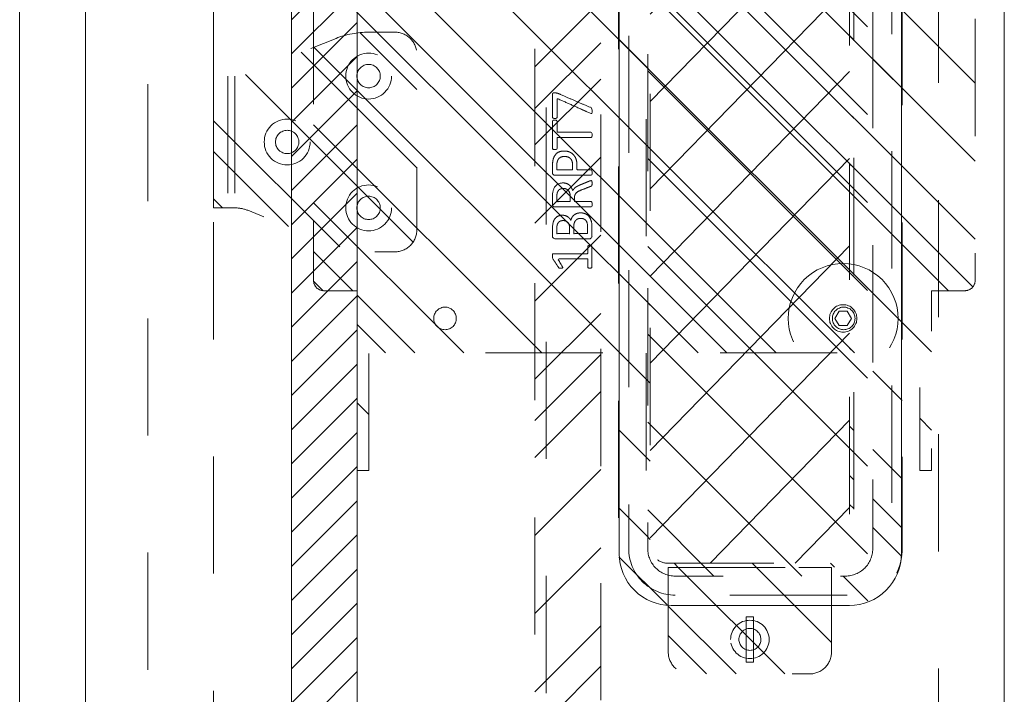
# Model space of a CAD drawing. Header units: inches. Extents: x -467 to -292, y -214 to 28.
# Tile 26 of 81: x -394 to -383, y -19 to -11. Entities that reach past the tile are written whole.
import ezdxf

# ---------------------------------------------------------------- set-up
doc = ezdxf.new("R2010")
doc.units = ezdxf.units.IN
doc.header["$LTSCALE"] = 32
doc.header["$MEASUREMENT"] = 0
doc.header["$PDMODE"] = 1
doc.header["$PDSIZE"] = -2
doc.linetypes.add('Dash Style-1', pattern=[0.083328, 0.041656, -0.041672])
for name, color, linetype, lineweight in [('DashLine', 7, 'Dash Style-1', 13), ('DashLineFill', 7, 'Dash Style-1', 13), ('Drawing', 7, 'Continuous', 18), ('Metal-Black', 7, 'Continuous', 18), ('Metal-DeskStructure', 7, 'Continuous', 13), ('Metal-UtilityGrommet', 7, 'Continuous', 13), ('None', 7, 'Continuous', 18), ('Slate-MetalShroud', 7, 'Continuous', 18), ('SolidLine', 7, 'Continuous', 15), ('Wood_1-H', 7, 'Continuous', 13)]:
    doc.layers.add(name, color=color, linetype=linetype, lineweight=lineweight)
doc.layers.add('Electrical', color=1, linetype='Dash Style-1', lineweight=15, true_color=0xff0000)
doc.layers.add('Textile-Cushion', color=7, linetype='Continuous', lineweight=18, true_color=0x4c4c4c)
pattern_1 = [(45, (0, 0), (-1.613, 1.9357), []), (45, (-1.0608, 1.0608), (-0.472346, 0.416761), [])]

# ---------------------------------------------------------------- blocks, each defined once
blk = doc.blocks.new('Group-47')
at = {"layer": 'Textile-Cushion', "color": 31, "linetype": 'Continuous', "true_color": 0xffc198}
for p, q in [((-4.917, 1.28), (-5.669, 0.528)), ((-3.917, 1.28), (-5.669, -0.472)), ((-2.917, 1.28), (-5.417, -1.22)), ((-1.917, 1.28), (-4.417, -1.22)), ((-0.917, 1.28), (-3.417, -1.22)), ((0.083, 1.28), (-2.417, -1.22)), ((1.083, 1.28), (-1.417, -1.22)), ((2.083, 1.28), (-0.417, -1.22)), ((3.083, 1.28), (0.583, -1.22)), ((4.083, 1.28), (1.583, -1.22)), ((5.083, 1.28), (2.583, -1.22)), ((5.669, 0.866), (3.583, -1.22)), ((5.669, -0.134), (4.583, -1.22))]:
    blk.add_line(p, q, dxfattribs=at)
blk = doc.blocks.new('SlateShroudSleeve (2D)')
at = {"layer": 'DashLineFill', "linetype": 'Continuous', "lineweight": 13}
h = blk.add_hatch(dxfattribs=at)
h.set_pattern_fill('Steel', color=253, style=0, pattern_type=2)
h.set_pattern_definition(pattern_1)
edge = h.paths.add_edge_path()
edge.add_line((-6.004, 0.969), (-6.004, -0.969))
edge.add_arc((-5.358, -0.969), 0.646, 180, 225)
edge.add_arc((-5.358, -0.969), 0.646, 225, 270)
edge.add_line((-5.358, -1.614), (5.358, -1.614))
edge.add_arc((5.358, -0.969), 0.646, 270, 360)
edge.add_line((6.004, -0.969), (6.004, 0.969))
edge.add_arc((5.358, 0.969), 0.646, 0, 45)
edge.add_arc((5.358, 0.969), 0.646, 45, 90)
edge.add_line((5.358, 1.614), (-5.358, 1.614))
edge.add_arc((-5.358, 0.969), 0.646, 90, 180)
edge.add_line((-6.004, 0.969), (-6.004, 0.969))
edge = h.paths.add_edge_path()
edge.add_arc((5.358, -0.969), 0.311, 270, 360)
edge.add_line((5.669, -0.969), (5.669, 0.969))
edge.add_arc((5.358, 0.969), 0.311, 360, 405)
edge.add_arc((5.358, 0.969), 0.311, 45, 90)
edge.add_line((5.358, 1.28), (-5.358, 1.28))
edge.add_arc((-5.358, 0.969), 0.311, 90, 180)
edge.add_line((-5.669, 0.969), (-5.669, -0.969))
edge.add_arc((-5.358, -0.969), 0.311, 180, 225)
edge.add_arc((-5.358, -0.969), 0.311, 225, 270)
edge.add_line((-5.358, -1.28), (5.358, -1.28))
at = {"layer": 'DashLine', "lineweight": 13, "transparency": 33554687, "flags": 128}
blk.add_lwpolyline([(-5.886, 0.969, -0.414214), (-5.358, 1.496), (5.358, 1.496, -0.414214), (5.886, 0.969), (5.886, -0.969, -0.414214), (5.358, -1.496), (-5.358, -1.496, -0.414214), (-5.886, -0.969)], format="xyb", close=True, dxfattribs=at)
at = {"layer": 'DashLineFill', "lineweight": 13, "flags": 128}
for points in [[(-6.004, 0.969), (-6.004, -0.969, 0.198912), (-5.815, -1.425, 0.198912), (-5.358, -1.614), (5.358, -1.614, 0.414214), (6.004, -0.969), (6.004, 0.969, 0.198912), (5.815, 1.425, 0.198912), (5.358, 1.614), (-5.358, 1.614, 0.414214), (-6.004, 0.969)], [(5.358, -1.28, 0.414214), (5.669, -0.969), (5.669, 0.969, 0.198912), (5.578, 1.188, 0.198912), (5.358, 1.28), (-5.358, 1.28, 0.414214), (-5.669, 0.969), (-5.669, -0.969, 0.198912), (-5.578, -1.188, 0.198912), (-5.358, -1.28)]]:
    blk.add_lwpolyline(points, format="xyb", close=True, dxfattribs=at)
at = {"layer": 'SolidLine', "linetype": 'Continuous', "lineweight": 5}
blk.add_point((0, 0), dxfattribs=at)
at = {"layer": 'Textile-Cushion', "linetype": 'Continuous', "lineweight": 5}
blk.add_point((0, 0), dxfattribs=at)
at = {"layer": 'Textile-Cushion', "color": 31, "true_color": 0xffc198}
blk.add_blockref('Group-47', (0, 0), dxfattribs=at)
blk = doc.blocks.new('1BP8DW-Leveler (2D)')
at = {"layer": 'DashLine', "flags": 128}
for points in [[(0.625, 0), (0.622, -0.061), (0.613, -0.122), (0.598, -0.181), (0.577, -0.239), (0.551, -0.295), (0.52, -0.347), (0.483, -0.396), (0.442, -0.442), (0.396, -0.483), (0.347, -0.52), (0.295, -0.551), (0.239, -0.577), (0.181, -0.598), (0.122, -0.613), (0.061, -0.622), (0, -0.625), (-0.061, -0.622), (-0.122, -0.613), (-0.181, -0.598), (-0.239, -0.577), (-0.295, -0.551), (-0.347, -0.52), (-0.396, -0.483), (-0.442, -0.442), (-0.483, -0.396), (-0.52, -0.347), (-0.551, -0.295), (-0.577, -0.239), (-0.598, -0.181), (-0.613, -0.122), (-0.622, -0.061), (-0.625, 0), (-0.622, 0.061), (-0.613, 0.122), (-0.598, 0.181), (-0.577, 0.239), (-0.551, 0.295), (-0.52, 0.347), (-0.483, 0.396), (-0.442, 0.442), (-0.396, 0.483), (-0.347, 0.52), (-0.295, 0.551), (-0.239, 0.577), (-0.181, 0.598), (-0.122, 0.613), (-0.061, 0.622), (0, 0.625), (0.061, 0.622), (0.122, 0.613), (0.181, 0.598), (0.239, 0.577), (0.295, 0.551), (0.347, 0.52), (0.396, 0.483), (0.442, 0.442), (0.483, 0.396), (0.52, 0.347), (0.551, 0.295), (0.577, 0.239), (0.598, 0.181), (0.613, 0.122), (0.622, 0.061)], [(0, 0.156), (0.015, 0.155), (0.03, 0.153), (0.045, 0.15), (0.06, 0.144), (0.074, 0.138), (0.087, 0.13), (0.099, 0.121), (0.11, 0.11), (0.121, 0.099), (0.13, 0.087), (0.138, 0.074), (0.144, 0.06), (0.15, 0.045), (0.153, 0.03), (0.155, 0.015), (0.156, 0), (0.155, -0.015), (0.153, -0.03), (0.15, -0.045), (0.144, -0.06), (0.138, -0.074), (0.13, -0.087), (0.121, -0.099), (0.11, -0.11), (0.099, -0.121), (0.087, -0.13), (0.074, -0.138), (0.06, -0.144), (0.045, -0.15), (0.03, -0.153), (0.015, -0.155), (0, -0.156), (-0.015, -0.155), (-0.03, -0.153), (-0.045, -0.15), (-0.06, -0.144), (-0.074, -0.138), (-0.087, -0.13), (-0.099, -0.121), (-0.11, -0.11), (-0.121, -0.099), (-0.13, -0.087), (-0.138, -0.074), (-0.144, -0.06), (-0.15, -0.045), (-0.153, -0.03), (-0.155, -0.015), (-0.156, 0), (-0.155, 0.015), (-0.153, 0.03), (-0.15, 0.045), (-0.144, 0.06), (-0.138, 0.074), (-0.13, 0.087), (-0.121, 0.099), (-0.11, 0.11), (-0.099, 0.121), (-0.087, 0.13), (-0.074, 0.138), (-0.06, 0.144), (-0.045, 0.15), (-0.03, 0.153), (-0.015, 0.155)], [(0, 0.094), (-0.081, 0.047), (-0.081, -0.047), (0, -0.094), (0.081, -0.047), (0.081, 0.047)]]:
    blk.add_lwpolyline(points, close=True, dxfattribs=at)
blk = doc.blocks.new('1BRPX6-Util_Bkt_Sm-N (2D)')
at = {"layer": 'DashLineFill', "linetype": 'Continuous', "lineweight": 13}
h = blk.add_hatch(dxfattribs=at)
h.set_pattern_fill('Steel', color=253, style=0, pattern_type=2)
h.set_pattern_definition(pattern_1)
edge = h.paths.add_edge_path()
edge.add_line((-4.469, 4.413), (-3.13, 4.413))
edge.add_line((-3.13, 4.413), (-3.13, -1.854))
edge.add_line((-3.13, -1.854), (-4.469, -1.854))
edge.add_line((-4.469, -1.854), (-4.469, -1.988))
edge.add_line((-4.469, -1.988), (-2.421, -1.988))
edge.add_line((-2.421, -1.988), (-2.421, -2.366))
edge.add_arc((-2.303, -2.366), 0.118, 180, 270)
edge.add_line((-2.303, -2.484), (2.303, -2.484))
edge.add_arc((2.303, -2.366), 0.118, 270, 360)
edge.add_line((2.421, -2.366), (2.421, -1.988))
edge.add_line((2.421, -1.988), (4.469, -1.988))
edge.add_line((4.469, -1.988), (4.469, -1.854))
edge.add_line((4.469, -1.854), (3.13, -1.854))
edge.add_line((3.13, -1.854), (3.13, 4.413))
edge.add_line((3.13, 4.413), (4.469, 4.413))
edge.add_line((4.469, 4.413), (4.469, 4.547))
edge.add_line((4.469, 4.547), (2.421, 4.547))
edge.add_line((2.421, 4.547), (2.421, 4.925))
edge.add_arc((2.303, 4.925), 0.118, 0, 90)
edge.add_line((2.303, 5.043), (-2.303, 5.043))
edge.add_arc((-2.303, 4.925), 0.118, 90, 180)
edge.add_line((-2.421, 4.925), (-2.421, 4.547))
edge.add_line((-2.421, 4.547), (-4.469, 4.547))
edge.add_line((-4.469, 4.547), (-4.469, 4.413))
at = {"layer": 'DashLineFill', "flags": 128}
blk.add_lwpolyline([(-4.469, 4.413), (-3.13, 4.413), (-3.13, -1.854), (-4.469, -1.854), (-4.469, -1.988), (-2.421, -1.988), (-2.421, -2.366, 0.414214), (-2.303, -2.484), (2.303, -2.484, 0.414214), (2.421, -2.366), (2.421, -1.988), (4.469, -1.988), (4.469, -1.854), (3.13, -1.854), (3.13, 4.413), (4.469, 4.413), (4.469, 4.547), (2.421, 4.547), (2.421, 4.925, 0.414214), (2.303, 5.043), (-2.303, 5.043, 0.414214), (-2.421, 4.925), (-2.421, 4.547), (-4.469, 4.547)], format="xyb", close=True, dxfattribs=at)
at = {"layer": 'SolidLine', "flags": 128}
for points in [[(-2.736, 3.419), (-2.749, 3.419), (-2.761, 3.421), (-2.774, 3.424), (-2.785, 3.429), (-2.797, 3.434), (-2.808, 3.44), (-2.818, 3.448), (-2.827, 3.456), (-2.836, 3.466), (-2.843, 3.476), (-2.85, 3.487), (-2.855, 3.498), (-2.859, 3.51), (-2.862, 3.522), (-2.864, 3.535), (-2.865, 3.547), (-2.864, 3.56), (-2.862, 3.572), (-2.859, 3.585), (-2.855, 3.596), (-2.85, 3.608), (-2.843, 3.619), (-2.836, 3.629), (-2.827, 3.638), (-2.818, 3.647), (-2.808, 3.654), (-2.797, 3.661), (-2.785, 3.666), (-2.774, 3.67), (-2.761, 3.673), (-2.749, 3.675), (-2.736, 3.676), (-2.724, 3.675), (-2.711, 3.673), (-2.699, 3.67), (-2.687, 3.666), (-2.676, 3.661), (-2.665, 3.654), (-2.655, 3.647), (-2.645, 3.638), (-2.637, 3.629), (-2.629, 3.619), (-2.623, 3.608), (-2.618, 3.596), (-2.613, 3.585), (-2.61, 3.572), (-2.608, 3.56), (-2.608, 3.547), (-2.608, 3.535), (-2.61, 3.522), (-2.613, 3.51), (-2.618, 3.498), (-2.623, 3.487), (-2.629, 3.476), (-2.637, 3.466), (-2.645, 3.456), (-2.655, 3.448), (-2.665, 3.44), (-2.676, 3.434), (-2.687, 3.429), (-2.699, 3.424), (-2.711, 3.421), (-2.724, 3.419)], [(-2.736, -0.86), (-2.724, -0.86), (-2.711, -0.862), (-2.699, -0.865), (-2.687, -0.869), (-2.676, -0.875), (-2.665, -0.881), (-2.655, -0.889), (-2.645, -0.897), (-2.637, -0.907), (-2.629, -0.917), (-2.623, -0.928), (-2.618, -0.939), (-2.613, -0.951), (-2.61, -0.963), (-2.608, -0.976), (-2.608, -0.988), (-2.608, -1.001), (-2.61, -1.013), (-2.613, -1.025), (-2.618, -1.037), (-2.623, -1.049), (-2.629, -1.06), (-2.637, -1.07), (-2.645, -1.079), (-2.655, -1.088), (-2.665, -1.095), (-2.676, -1.102), (-2.687, -1.107), (-2.699, -1.111), (-2.711, -1.114), (-2.724, -1.116), (-2.736, -1.117), (-2.749, -1.116), (-2.761, -1.114), (-2.774, -1.111), (-2.785, -1.107), (-2.797, -1.102), (-2.808, -1.095), (-2.818, -1.088), (-2.827, -1.079), (-2.836, -1.07), (-2.843, -1.06), (-2.85, -1.049), (-2.855, -1.037), (-2.859, -1.025), (-2.862, -1.013), (-2.864, -1.001), (-2.865, -0.988), (-2.864, -0.976), (-2.862, -0.963), (-2.859, -0.951), (-2.855, -0.939), (-2.85, -0.928), (-2.843, -0.917), (-2.836, -0.907), (-2.827, -0.897), (-2.818, -0.889), (-2.808, -0.881), (-2.797, -0.875), (-2.785, -0.869), (-2.774, -0.865), (-2.761, -0.862), (-2.749, -0.86)]]:
    blk.add_lwpolyline(points, close=True, dxfattribs=at)
at = {"layer": 'Metal-Black', "color": 7}
blk.add_blockref('1BP8DW-Leveler (2D)', (-2.736, -0.982), dxfattribs=at)
blk = doc.blocks.new('Group-53')
at = {"layer": 'Electrical', "linetype": 'Continuous', "lineweight": 5, "true_color": 0xdd0000}
h = blk.add_hatch(dxfattribs=at)
h.set_pattern_fill('ElectricalHatch', color=12, style=0, pattern_type=2)
h.set_pattern_definition([(45, (0, 0), (-0.3333333, -0.7222222), [])])
h.paths.add_polyline_path([(3.091, -53.406), (3.091, -23.091), (3.839, -23.091), (3.839, -53.406)])
at = {"layer": 'DashLine', "flags": 128}
blk.add_lwpolyline([(10.453, -56.969), (10.453, -19.528), (11.201, -19.528), (11.201, -56.969)], close=True, dxfattribs=at)
at = {"layer": 'Electrical', "flags": 128}
blk.add_lwpolyline([(3.091, -53.406), (3.091, -23.091), (3.839, -23.091), (3.839, -53.406)], close=True, dxfattribs=at)
at = {"layer": 'SolidLine', "flags": 128}
for points in [[(0, -76.496), (0, 0), (0.748, 0), (0.748, -75.748), (0, -76.496)], [(3.091, -75.748), (3.091, -0.748), (3.839, -0.748), (3.839, -75.748)], [(3.839, -75.748), (3.839, -0.748), (11.201, -0.748), (11.201, -75.748)]]:
    blk.add_lwpolyline(points, close=True, dxfattribs=at)
blk.add_lwpolyline([(7.411, -44.252, -0.414214), (6.821, -43.661), (6.821, -32.835, -0.414214), (7.411, -32.244), (9.439, -32.244, -0.414214), (10.03, -32.835), (10.03, -43.661, -0.414214), (9.439, -44.252)], format="xyb", close=True, dxfattribs=at)
at = {"layer": 'Wood_1-H', "color": 7, "rotation": 90}
for name, p in [('SlateShroudSleeve (2D)', (8.425, -38.248)), ('1BRPX6-Util_Bkt_Sm-N (2D)', (8.386, -38.248))]:
    blk.add_blockref(name, p, dxfattribs=at)
blk = doc.blocks.new('Group-80')
at = {"layer": 'Metal-DeskStructure', "color": 7}
for points, knots in [([(-0.187, 1.906), (-0.194, 1.906), (-0.208, 1.909), (-0.211, 1.917), (-0.211, 2.036), (-0.211, 2.155), (-0.209, 2.159), (-0.204, 2.162), (-0.194, 2.164), (-0.181, 2.164), (-0.172, 2.162), (-0.167, 2.161), (-0.163, 2.155), (-0.163, 2.106), (-0.163, 2.059), (0.007, 2.059), (0.177, 2.059), (0.151, 2.102), (0.125, 2.146), (0.123, 2.151), (0.121, 2.161), (0.125, 2.164), (0.136, 2.166), (0.148, 2.166), (0.158, 2.166), (0.164, 2.164), (0.167, 2.161), (0.169, 2.157), (0.202, 2.105), (0.236, 2.054), (0.237, 2.052), (0.237, 2.048), (0.239, 2.042), (0.239, 2.025), (0.239, 2.007), (0.236, 2.002), (0.232, 2), (0.034, 2), (-0.163, 2), (-0.163, 1.959), (-0.163, 1.915), (-0.167, 1.911), (-0.172, 1.908), (-0.181, 1.906), (-0.187, 1.906)], [0, 0, 0, 0.00261, 0.007831, 0.010441, 0.176195, 0.178805, 0.181415, 0.184026, 0.186636, 0.188594, 0.190551, 0.192509, 0.194467, 0.244389, 0.244389, 0.424498, 0.424498, 0.47805, 0.47805, 0.484241, 0.490432, 0.496622, 0.502813, 0.507071, 0.510941, 0.514811, 0.518682, 0.518682, 0.576295, 0.576295, 0.578743, 0.58119, 0.583638, 0.590247, 0.593184, 0.596122, 0.599059, 0.911881, 0.911881, 0.976501, 0.982376, 0.988251, 0.994125, 1, 1, 1]), ([(-0.082, 1.535), (-0.104, 1.535), (-0.139, 1.546), (-0.169, 1.564), (-0.189, 1.592), (-0.211, 1.642), (-0.211, 1.749), (-0.211, 1.815), (-0.2, 1.83), (0.013, 1.83), (0.226, 1.83), (0.237, 1.815), (0.237, 1.757), (0.237, 1.666), (0.221, 1.614), (0.193, 1.581), (0.151, 1.562), (0.108, 1.562), (0.079, 1.57), (0.055, 1.585), (0.034, 1.609), (0.029, 1.622), (0.025, 1.603), (0.007, 1.572), (-0.021, 1.548), (-0.06, 1.535), (-0.082, 1.535)], [0, 0, 0, 0.031455, 0.06291, 0.094366, 0.125821, 0.188731, 0.266159, 0.275837, 0.285516, 0.435531, 0.44521, 0.454888, 0.521427, 0.574659, 0.627891, 0.681123, 0.734355, 0.762747, 0.791139, 0.819531, 0.847924, 0.847924, 0.885943, 0.923962, 0.961981, 1, 1, 1]), ([(-0.086, 1.598), (-0.065, 1.598), (-0.036, 1.61), (-0.015, 1.634), (-0.004, 1.671), (-0.004, 1.735), (-0.004, 1.771), (-0.083, 1.771), (-0.161, 1.771), (-0.161, 1.728), (-0.161, 1.644), (-0.133, 1.61), (-0.104, 1.598), (-0.086, 1.598)], [0, 0, 0, 0.079156, 0.158312, 0.237468, 0.316624, 0.419526, 0.419526, 0.643799, 0.643799, 0.767809, 0.883905, 0.941952, 1, 1, 1]), ([(0.117, 1.623), (0.134, 1.623), (0.16, 1.633), (0.178, 1.653), (0.188, 1.684), (0.188, 1.74), (0.188, 1.771), (0.116, 1.771), (0.044, 1.771), (0.044, 1.737), (0.044, 1.681), (0.055, 1.651), (0.075, 1.633), (0.103, 1.623), (0.117, 1.623)], [0, 0, 0, 0.074499, 0.148998, 0.223496, 0.297995, 0.395417, 0.395417, 0.61891, 0.61891, 0.724928, 0.793696, 0.862464, 0.931232, 1, 1, 1]), ([(-0.202, 1.168), (-0.205, 1.168), (-0.209, 1.17), (-0.211, 1.178), (-0.213, 1.191), (-0.213, 1.209), (-0.211, 1.22), (-0.209, 1.228), (-0.204, 1.231), (-0.198, 1.233), (-0.145, 1.253), (-0.093, 1.274), (-0.074, 1.281), (-0.045, 1.296), (-0.023, 1.318), (-0.012, 1.348), (-0.012, 1.387), (-0.012, 1.407), (-0.107, 1.407), (-0.205, 1.407), (-0.209, 1.41), (-0.211, 1.418), (-0.213, 1.429), (-0.213, 1.445), (-0.211, 1.456), (-0.209, 1.464), (-0.205, 1.467), (0.006, 1.467), (0.226, 1.467), (0.237, 1.453), (0.237, 1.397), (0.237, 1.333), (0.236, 1.311), (0.234, 1.301), (0.23, 1.276), (0.21, 1.235), (0.18, 1.209), (0.141, 1.194), (0.097, 1.194), (0.06, 1.207), (0.033, 1.229), (0.014, 1.263), (0.007, 1.281), (0.001, 1.27), (-0.014, 1.252), (-0.034, 1.237), (-0.062, 1.224), (-0.078, 1.216), (-0.127, 1.196), (-0.176, 1.176), (-0.189, 1.17), (-0.2, 1.168), (-0.202, 1.168)], [0, 0, 0, 0.004018, 0.008035, 0.012053, 0.01607, 0.020088, 0.024105, 0.028123, 0.03214, 0.03214, 0.070951, 0.070951, 0.084634, 0.098317, 0.112001, 0.125684, 0.138745, 0.138745, 0.202807, 0.205295, 0.207782, 0.21027, 0.212758, 0.214748, 0.216739, 0.218729, 0.220719, 0.332671, 0.339637, 0.346603, 0.391882, 0.407555, 0.423229, 0.423229, 0.466696, 0.510164, 0.553631, 0.597099, 0.640566, 0.684033, 0.727501, 0.770968, 0.770968, 0.798042, 0.825115, 0.852188, 0.879262, 0.879262, 0.958132, 0.958132, 0.979066, 1, 1, 1]), ([(0.112, 1.257), (0.14, 1.257), (0.175, 1.281), (0.184, 1.309), (0.186, 1.318), (0.188, 1.34), (0.188, 1.382), (0.188, 1.407), (0.112, 1.407), (0.036, 1.407), (0.036, 1.378), (0.036, 1.325), (0.047, 1.292), (0.07, 1.268), (0.097, 1.257), (0.112, 1.257)], [0, 0, 0, 0.142515, 0.285031, 0.285031, 0.330993, 0.376955, 0.445899, 0.445899, 0.655281, 0.655281, 0.734439, 0.800829, 0.867219, 0.93361, 1, 1, 1]), ([(0.106, 0.831), (0.071, 0.831), (0.018, 0.853), (-0.019, 0.893), (-0.041, 0.952), (-0.041, 1.02), (-0.041, 1.045), (-0.121, 1.045), (-0.205, 1.045), (-0.209, 1.048), (-0.211, 1.056), (-0.213, 1.067), (-0.213, 1.083), (-0.211, 1.094), (-0.209, 1.102), (-0.205, 1.105), (0.005, 1.105), (0.225, 1.105), (0.237, 1.091), (0.237, 1.034), (0.237, 0.971), (0.234, 0.945), (0.226, 0.908), (0.204, 0.871), (0.173, 0.843), (0.13, 0.831), (0.106, 0.831)], [0, 0, 0, 0.066268, 0.132535, 0.198803, 0.26507, 0.303966, 0.303966, 0.429297, 0.43506, 0.440822, 0.446584, 0.452347, 0.456957, 0.461567, 0.466177, 0.470786, 0.728938, 0.745073, 0.761208, 0.845107, 0.870922, 0.896738, 0.922553, 0.948369, 0.974184, 1, 1, 1]), ([(0.101, 0.893), (0.129, 0.893), (0.165, 0.914), (0.182, 0.943), (0.188, 0.974), (0.188, 1.018), (0.188, 1.045), (0.098, 1.045), (0.009, 1.045), (0.009, 1.018), (0.009, 0.965), (0.022, 0.928), (0.047, 0.904), (0.081, 0.893), (0.101, 0.893)], [0, 0, 0, 0.053098, 0.106195, 0.159293, 0.212391, 0.297937, 0.297937, 0.584068, 0.584068, 0.669615, 0.752211, 0.834807, 0.917404, 1, 1, 1]), ([(0.212, 0.481), (0.206, 0.481), (0.195, 0.481), (0.189, 0.484), (0.186, 0.49), (0.186, 0.554), (0.186, 0.617), (-0.008, 0.617), (-0.205, 0.617), (-0.209, 0.621), (-0.211, 0.628), (-0.213, 0.639), (-0.213, 0.656), (-0.211, 0.667), (-0.209, 0.674), (-0.205, 0.678), (-0.008, 0.678), (0.186, 0.678), (0.186, 0.741), (0.186, 0.805), (0.189, 0.811), (0.195, 0.813), (0.204, 0.815), (0.217, 0.815), (0.228, 0.813), (0.234, 0.811), (0.237, 0.805), (0.237, 0.648), (0.237, 0.49), (0.234, 0.484), (0.228, 0.481), (0.217, 0.481), (0.212, 0.481)], [0, 0, 0, 0.003046, 0.005389, 0.007733, 0.010076, 0.089744, 0.089744, 0.335779, 0.340465, 0.345152, 0.349838, 0.354524, 0.360382, 0.36624, 0.372099, 0.377957, 0.6855, 0.6855, 0.785085, 0.788014, 0.790943, 0.793872, 0.796801, 0.798998, 0.801195, 0.803391, 0.805588, 0.991213, 0.99341, 0.995606, 0.997803, 1, 1, 1]), ([(0.212, 0.169), (0.204, 0.169), (0.19, 0.171), (0.177, 0.174), (0.173, 0.176), (-0.014, 0.257), (-0.2, 0.338), (-0.207, 0.342), (-0.213, 0.353), (-0.213, 0.367), (-0.213, 0.386), (-0.211, 0.399), (-0.207, 0.405), (-0.2, 0.405), (-0.196, 0.403), (-0.006, 0.318), (0.184, 0.233), (0.184, 0.34), (0.184, 0.455), (0.199, 0.46), (0.217, 0.46), (0.226, 0.458), (0.234, 0.457), (0.237, 0.451), (0.237, 0.317), (0.237, 0.182), (0.236, 0.174), (0.228, 0.17), (0.219, 0.169), (0.212, 0.169)], [0, 0, 0, 0.003834, 0.011501, 0.015334, 0.015334, 0.204205, 0.204205, 0.211872, 0.215706, 0.220361, 0.226932, 0.233502, 0.240073, 0.246644, 0.246644, 0.578118, 0.578118, 0.748549, 0.760303, 0.772058, 0.777095, 0.782132, 0.78717, 0.792207, 0.969775, 0.977331, 0.984888, 0.992444, 1, 1, 1])]:
    blk.add_open_spline(points, degree=2, knots=knots, dxfattribs=at)
blk = doc.blocks.new('1BRPT7-CChannel-762 (2D)')
at = {"layer": 'DashLineFill', "linetype": 'Continuous', "lineweight": 13}
h = blk.add_hatch(dxfattribs=at)
h.set_pattern_fill('Steel', color=253, style=0, pattern_type=2)
h.set_pattern_definition(pattern_1)
h.paths.add_polyline_path([(-0.313, 0.417), (-0.313, 15), (0.437, 15), (0.437, -15), (-0.313, -15), (-0.313, -0.417)])
at = {"layer": 'DashLine'}
blk.add_line((0.311, 15), (0.311, -15), dxfattribs=at)
at = {"layer": 'DashLineFill', "flags": 128}
blk.add_lwpolyline([(-0.313, 0.417), (-0.313, 15), (0.437, 15), (0.437, -15), (-0.313, -15), (-0.313, -0.417)], dxfattribs=at)
at = {"layer": 'Metal-DeskStructure', "linetype": 'Continuous', "lineweight": 5}
blk.add_point((0, 0), dxfattribs=at)
at = {"layer": 'Metal-DeskStructure', "color": 7}
blk.add_blockref('Group-80', (0, 0), dxfattribs=at)
blk = doc.blocks.new('Group-83')
at = {"layer": 'DashLine', "flags": 128}
for points in [[(-6.39, 0.219), (-6.369, 0.218), (-6.348, 0.215), (-6.327, 0.209), (-6.307, 0.202), (-6.287, 0.193), (-6.269, 0.182), (-6.251, 0.169), (-6.236, 0.155), (-6.221, 0.139), (-6.208, 0.122), (-6.197, 0.103), (-6.188, 0.084), (-6.181, 0.063), (-6.176, 0.043), (-6.173, 0.021), (-6.172, 0), (-6.173, -0.021), (-6.176, -0.043), (-6.181, -0.063), (-6.188, -0.084), (-6.197, -0.103), (-6.208, -0.122), (-6.221, -0.139), (-6.236, -0.155), (-6.251, -0.169), (-6.269, -0.182), (-6.287, -0.193), (-6.307, -0.202), (-6.327, -0.209), (-6.348, -0.215), (-6.369, -0.218), (-6.39, -0.219), (-6.412, -0.218), (-6.433, -0.215), (-6.454, -0.209), (-6.474, -0.202), (-6.493, -0.193), (-6.512, -0.182), (-6.529, -0.169), (-6.545, -0.155), (-6.559, -0.139), (-6.572, -0.122), (-6.583, -0.103), (-6.592, -0.084), (-6.6, -0.063), (-6.605, -0.043), (-6.608, -0.021), (-6.609, 0), (-6.608, 0.021), (-6.605, 0.043), (-6.6, 0.063), (-6.592, 0.084), (-6.583, 0.103), (-6.572, 0.122), (-6.559, 0.139), (-6.545, 0.155), (-6.529, 0.169), (-6.512, 0.182), (-6.493, 0.193), (-6.474, 0.202), (-6.454, 0.209), (-6.433, 0.215), (-6.412, 0.218)], [(-6.39, 0.125), (-6.378, 0.124), (-6.366, 0.123), (-6.354, 0.12), (-6.343, 0.116), (-6.331, 0.111), (-6.321, 0.104), (-6.311, 0.097), (-6.302, 0.089), (-6.294, 0.08), (-6.286, 0.07), (-6.28, 0.06), (-6.275, 0.048), (-6.27, 0.037), (-6.267, 0.025), (-6.265, 0.013), (-6.265, 0.001), (-6.265, -0.012), (-6.267, -0.024), (-6.27, -0.036), (-6.274, -0.047), (-6.279, -0.058), (-6.285, -0.069), (-6.293, -0.079), (-6.301, -0.088), (-6.31, -0.096), (-6.32, -0.104), (-6.33, -0.11), (-6.341, -0.115), (-6.353, -0.119), (-6.365, -0.122), (-6.377, -0.124), (-6.389, -0.125), (-6.401, -0.124), (-6.413, -0.123), (-6.425, -0.12), (-6.437, -0.116), (-6.448, -0.111), (-6.459, -0.104), (-6.469, -0.097), (-6.478, -0.089), (-6.486, -0.08), (-6.493, -0.07), (-6.5, -0.06), (-6.505, -0.048), (-6.509, -0.037), (-6.512, -0.025), (-6.514, -0.013), (-6.515, -0.001), (-6.514, 0.012), (-6.512, 0.024), (-6.51, 0.036), (-6.506, 0.047), (-6.5, 0.058), (-6.494, 0.069), (-6.487, 0.079), (-6.479, 0.088), (-6.47, 0.096), (-6.46, 0.104), (-6.449, 0.11), (-6.438, 0.115), (-6.427, 0.119), (-6.415, 0.122), (-6.403, 0.124)], [(-6.648, 0.042), (-6.132, 0.042), (-6.132, -0.042), (-6.648, -0.042)]]:
    blk.add_lwpolyline(points, close=True, dxfattribs=at)
blk = doc.blocks.new('Group-84')
at = {"layer": 'Textile-Cushion', "color": 31, "true_color": 0xffc198}
for p, q in [((-5.233, 1.134), (-2.903, -1.134)), ((-4.24, 1.134), (-1.91, -1.134)), ((-3.247, 1.134), (-0.917, -1.134)), ((-2.254, 1.134), (0.076, -1.134)), ((-1.261, 1.134), (1.069, -1.134)), ((-0.268, 1.134), (2.062, -1.134)), ((0.725, 1.134), (3.055, -1.134)), ((1.718, 1.134), (4.048, -1.134)), ((2.711, 1.134), (5.041, -1.134)), ((3.704, 1.134), (5.524, -0.638)), ((4.697, 1.134), (5.524, 0.329)), ((-5.524, 0.451), (-3.896, -1.134)), ((-5.524, -0.516), (-4.889, -1.134))]:
    blk.add_line(p, q, dxfattribs=at)
blk = doc.blocks.new('Group-85')
at = {"layer": 'Textile-Cushion', "color": 31, "true_color": 0xffc198}
blk.add_blockref('Group-84', (0, 0), dxfattribs=at)
blk = doc.blocks.new('SBDXF2-Shroud (2D)')
at = {"layer": 'DashLineFill', "linetype": 'Continuous', "lineweight": 13}
h = blk.add_hatch(dxfattribs=at)
h.set_pattern_fill('Steel', color=253, style=0, pattern_type=2)
h.set_pattern_definition(pattern_1)
edge = h.paths.add_edge_path()
edge.add_line((-5.571, 0.931), (-5.571, -0.931))
edge.add_arc((-5.321, -0.931), 0.25, 180, 270)
edge.add_line((-5.321, -1.181), (5.321, -1.181))
edge.add_arc((5.321, -0.931), 0.25, 270, 360)
edge.add_line((5.571, -0.931), (5.571, 0.931))
edge.add_arc((5.321, 0.931), 0.25, 0, 90)
edge.add_line((5.321, 1.181), (-5.321, 1.181))
edge.add_arc((-5.321, 0.931), 0.25, 90, 135)
edge.add_arc((-5.321, 0.931), 0.25, 135, 180)
edge.add_line((-5.571, 0.931), (-5.571, 0.931))
edge = h.paths.add_edge_path()
edge.add_arc((5.321, -0.931), 0.203, 270, 360)
edge.add_line((5.524, -0.931), (5.524, 0.931))
edge.add_arc((5.321, 0.931), 0.203, 360, 450)
edge.add_line((5.321, 1.134), (-5.321, 1.134))
edge.add_arc((-5.321, 0.931), 0.203, 90, 180)
edge.add_line((-5.524, 0.931), (-5.524, -0.931))
edge.add_arc((-5.321, -0.931), 0.203, 180, 270)
edge.add_line((-5.321, -1.134), (5.321, -1.134))
h = blk.add_hatch(dxfattribs=at)
h.set_pattern_fill('Steel', color=253, style=0, pattern_type=2)
h.set_pattern_definition(pattern_1)
edge = h.paths.add_edge_path()
edge.add_line((-6.533, -0.929), (-5.571, -0.929))
edge.add_line((-5.571, -0.929), (-5.571, 0.929))
edge.add_line((-5.571, 0.929), (-6.533, 0.929))
edge.add_arc((-6.533, 0.679), 0.25, 90, 180)
edge.add_line((-6.783, 0.679), (-6.783, -0.679))
edge.add_arc((-6.533, -0.679), 0.25, 180, 225)
edge.add_arc((-6.533, -0.679), 0.25, 225, 270)
edge.add_line((-6.533, -0.929), (-6.533, -0.929))
at = {"layer": 'DashLineFill', "flags": 128}
for points in [[(-5.571, 0.931), (-5.571, -0.931, 0.414214), (-5.321, -1.181), (5.321, -1.181, 0.414214), (5.571, -0.931), (5.571, 0.931, 0.414214), (5.321, 1.181), (-5.321, 1.181, 0.198912), (-5.498, 1.108, 0.198912), (-5.571, 0.931)], [(5.321, -1.134, 0.414214), (5.524, -0.931), (5.524, 0.931, 0.414214), (5.321, 1.134), (-5.321, 1.134, 0.414214), (-5.524, 0.931), (-5.524, -0.931, 0.414214), (-5.321, -1.134)], [(-6.533, -0.929), (-5.571, -0.929), (-5.571, 0.929), (-6.533, 0.929, 0.414214), (-6.783, 0.679), (-6.783, -0.679, 0.198912), (-6.71, -0.856, 0.198912), (-6.533, -0.929)]]:
    blk.add_lwpolyline(points, format="xyb", close=True, dxfattribs=at)
at = {"layer": 'Slate-MetalShroud', "linetype": 'Continuous', "lineweight": 5}
blk.add_point((0, 0), dxfattribs=at)
at = {"layer": 'Metal-Black', "color": 7}
blk.add_blockref('Group-83', (0, 0), dxfattribs=at)
at = {"layer": 'Metal-UtilityGrommet', "color": 7}
blk.add_blockref('Group-85', (0, 0), dxfattribs=at)
blk = doc.blocks.new('Group-86')
at = {"layer": 'DashLineFill', "linetype": 'Continuous', "lineweight": 13}
h = blk.add_hatch(dxfattribs=at)
h.set_pattern_fill('Steel', color=253, style=0, pattern_type=2)
h.set_pattern_definition(pattern_1)
h.paths.add_polyline_path([(0.75, 2.026), (0.776, 2.024), (0.801, 2.02), (0.826, 2.014), (0.85, 2.006), (0.873, 1.995), (0.895, 1.982), (0.916, 1.966), (0.935, 1.949), (0.952, 1.93), (0.967, 1.91), (0.98, 1.888), (0.991, 1.864), (1, 1.84), (1.006, 1.815), (1.01, 1.79), (1.011, 1.765), (1.01, 1.739), (1.006, 1.714), (1, 1.689), (0.991, 1.665), (0.98, 1.642), (0.967, 1.62), (0.952, 1.599), (0.935, 1.58), (0.916, 1.563), (0.895, 1.548), (0.873, 1.534), (0.85, 1.523), (0.826, 1.515), (0.801, 1.509), (0.776, 1.505), (0.75, 1.504), (0.724, 1.505), (0.699, 1.509), (0.674, 1.515), (0.65, 1.523), (0.627, 1.534), (0.605, 1.548), (0.584, 1.563), (0.565, 1.58), (0.548, 1.599), (0.533, 1.62), (0.52, 1.642), (0.509, 1.665), (0.5, 1.689), (0.494, 1.714), (0.49, 1.739), (0.489, 1.765), (0.49, 1.79), (0.494, 1.815), (0.5, 1.84), (0.509, 1.864), (0.52, 1.888), (0.533, 1.91), (0.548, 1.93), (0.565, 1.949), (0.584, 1.966), (0.605, 1.982), (0.627, 1.995), (0.65, 2.006), (0.674, 2.014), (0.699, 2.02), (0.724, 2.024)])
h = blk.add_hatch(dxfattribs=at)
h.set_pattern_fill('Steel', color=253, style=0, pattern_type=2)
h.set_pattern_definition(pattern_1)
h.paths.add_polyline_path([(0.75, 1.897), (0.763, 1.897), (0.776, 1.895), (0.789, 1.892), (0.801, 1.887), (0.813, 1.882), (0.824, 1.875), (0.834, 1.867), (0.844, 1.859), (0.853, 1.849), (0.86, 1.838), (0.867, 1.827), (0.873, 1.815), (0.877, 1.803), (0.88, 1.79), (0.882, 1.778), (0.883, 1.765), (0.882, 1.752), (0.88, 1.739), (0.877, 1.726), (0.873, 1.714), (0.867, 1.702), (0.86, 1.691), (0.853, 1.68), (0.844, 1.671), (0.834, 1.662), (0.824, 1.654), (0.813, 1.647), (0.801, 1.642), (0.789, 1.637), (0.776, 1.634), (0.763, 1.632), (0.75, 1.632), (0.737, 1.632), (0.724, 1.634), (0.711, 1.637), (0.699, 1.642), (0.687, 1.647), (0.676, 1.654), (0.666, 1.662), (0.656, 1.671), (0.647, 1.68), (0.64, 1.691), (0.633, 1.702), (0.627, 1.714), (0.623, 1.726), (0.62, 1.739), (0.618, 1.752), (0.617, 1.765), (0.618, 1.778), (0.62, 1.79), (0.623, 1.803), (0.627, 1.815), (0.633, 1.827), (0.64, 1.838), (0.647, 1.849), (0.656, 1.859), (0.666, 1.867), (0.676, 1.875), (0.687, 1.882), (0.699, 1.887), (0.711, 1.892), (0.724, 1.895), (0.737, 1.897)])
at = {"layer": 'DashLineFill', "flags": 128}
for points in [[(0.75, 2.026), (0.776, 2.024), (0.801, 2.02), (0.826, 2.014), (0.85, 2.006), (0.873, 1.995), (0.895, 1.982), (0.916, 1.966), (0.935, 1.949), (0.952, 1.93), (0.967, 1.91), (0.98, 1.888), (0.991, 1.864), (1, 1.84), (1.006, 1.815), (1.01, 1.79), (1.011, 1.765), (1.01, 1.739), (1.006, 1.714), (1, 1.689), (0.991, 1.665), (0.98, 1.642), (0.967, 1.62), (0.952, 1.599), (0.935, 1.58), (0.916, 1.563), (0.895, 1.548), (0.873, 1.534), (0.85, 1.523), (0.826, 1.515), (0.801, 1.509), (0.776, 1.505), (0.75, 1.504), (0.724, 1.505), (0.699, 1.509), (0.674, 1.515), (0.65, 1.523), (0.627, 1.534), (0.605, 1.548), (0.584, 1.563), (0.565, 1.58), (0.548, 1.599), (0.533, 1.62), (0.52, 1.642), (0.509, 1.665), (0.5, 1.689), (0.494, 1.714), (0.49, 1.739), (0.489, 1.765), (0.49, 1.79), (0.494, 1.815), (0.5, 1.84), (0.509, 1.864), (0.52, 1.888), (0.533, 1.91), (0.548, 1.93), (0.565, 1.949), (0.584, 1.966), (0.605, 1.982), (0.627, 1.995), (0.65, 2.006), (0.674, 2.014), (0.699, 2.02), (0.724, 2.024)], [(0.75, 1.897), (0.763, 1.897), (0.776, 1.895), (0.789, 1.892), (0.801, 1.887), (0.813, 1.882), (0.824, 1.875), (0.834, 1.867), (0.844, 1.859), (0.853, 1.849), (0.86, 1.838), (0.867, 1.827), (0.873, 1.815), (0.877, 1.803), (0.88, 1.79), (0.882, 1.778), (0.883, 1.765), (0.882, 1.752), (0.88, 1.739), (0.877, 1.726), (0.873, 1.714), (0.867, 1.702), (0.86, 1.691), (0.853, 1.68), (0.844, 1.671), (0.834, 1.662), (0.824, 1.654), (0.813, 1.647), (0.801, 1.642), (0.789, 1.637), (0.776, 1.634), (0.763, 1.632), (0.75, 1.632), (0.737, 1.632), (0.724, 1.634), (0.711, 1.637), (0.699, 1.642), (0.687, 1.647), (0.676, 1.654), (0.666, 1.662), (0.656, 1.671), (0.647, 1.68), (0.64, 1.691), (0.633, 1.702), (0.627, 1.714), (0.623, 1.726), (0.62, 1.739), (0.618, 1.752), (0.617, 1.765), (0.618, 1.778), (0.62, 1.79), (0.623, 1.803), (0.627, 1.815), (0.633, 1.827), (0.64, 1.838), (0.647, 1.849), (0.656, 1.859), (0.666, 1.867), (0.676, 1.875), (0.687, 1.882), (0.699, 1.887), (0.711, 1.892), (0.724, 1.895), (0.737, 1.897)]]:
    blk.add_lwpolyline(points, close=True, dxfattribs=at)
blk = doc.blocks.new('Group-87')
at = {"layer": 'DashLineFill', "linetype": 'Continuous', "lineweight": 13}
h = blk.add_hatch(dxfattribs=at)
h.set_pattern_fill('Steel', color=253, style=0, pattern_type=2)
h.set_pattern_definition(pattern_1)
h.paths.add_polyline_path([(-0.75, 2.026), (-0.724, 2.024), (-0.699, 2.02), (-0.674, 2.014), (-0.65, 2.006), (-0.627, 1.995), (-0.605, 1.982), (-0.584, 1.966), (-0.565, 1.949), (-0.548, 1.93), (-0.533, 1.91), (-0.52, 1.888), (-0.509, 1.864), (-0.5, 1.84), (-0.494, 1.815), (-0.49, 1.79), (-0.489, 1.765), (-0.49, 1.739), (-0.494, 1.714), (-0.5, 1.689), (-0.509, 1.665), (-0.52, 1.642), (-0.533, 1.62), (-0.548, 1.599), (-0.565, 1.58), (-0.584, 1.563), (-0.605, 1.548), (-0.627, 1.534), (-0.65, 1.523), (-0.674, 1.515), (-0.699, 1.509), (-0.724, 1.505), (-0.75, 1.504), (-0.776, 1.505), (-0.801, 1.509), (-0.826, 1.515), (-0.85, 1.523), (-0.873, 1.534), (-0.895, 1.548), (-0.916, 1.563), (-0.935, 1.58), (-0.952, 1.599), (-0.967, 1.62), (-0.98, 1.642), (-0.991, 1.665), (-1, 1.689), (-1.006, 1.714), (-1.01, 1.739), (-1.011, 1.765), (-1.01, 1.79), (-1.006, 1.815), (-1, 1.84), (-0.991, 1.864), (-0.98, 1.888), (-0.967, 1.91), (-0.952, 1.93), (-0.935, 1.949), (-0.916, 1.966), (-0.895, 1.982), (-0.873, 1.995), (-0.85, 2.006), (-0.826, 2.014), (-0.801, 2.02), (-0.776, 2.024)])
h = blk.add_hatch(dxfattribs=at)
h.set_pattern_fill('Steel', color=253, style=0, pattern_type=2)
h.set_pattern_definition(pattern_1)
h.paths.add_polyline_path([(-0.75, 1.897), (-0.737, 1.897), (-0.724, 1.895), (-0.711, 1.892), (-0.699, 1.887), (-0.687, 1.882), (-0.676, 1.875), (-0.666, 1.867), (-0.656, 1.859), (-0.647, 1.849), (-0.64, 1.838), (-0.633, 1.827), (-0.627, 1.815), (-0.623, 1.803), (-0.62, 1.79), (-0.618, 1.778), (-0.617, 1.765), (-0.618, 1.752), (-0.62, 1.739), (-0.623, 1.726), (-0.627, 1.714), (-0.633, 1.702), (-0.64, 1.691), (-0.647, 1.68), (-0.656, 1.671), (-0.666, 1.662), (-0.676, 1.654), (-0.687, 1.647), (-0.699, 1.642), (-0.711, 1.637), (-0.724, 1.634), (-0.737, 1.632), (-0.75, 1.632), (-0.763, 1.632), (-0.776, 1.634), (-0.789, 1.637), (-0.801, 1.642), (-0.813, 1.647), (-0.824, 1.654), (-0.834, 1.662), (-0.844, 1.671), (-0.853, 1.68), (-0.86, 1.691), (-0.867, 1.702), (-0.873, 1.714), (-0.877, 1.726), (-0.88, 1.739), (-0.882, 1.752), (-0.883, 1.765), (-0.882, 1.778), (-0.88, 1.79), (-0.877, 1.803), (-0.873, 1.815), (-0.867, 1.827), (-0.86, 1.838), (-0.853, 1.849), (-0.844, 1.859), (-0.834, 1.867), (-0.824, 1.875), (-0.813, 1.882), (-0.801, 1.887), (-0.789, 1.892), (-0.776, 1.895), (-0.763, 1.897)])
at = {"layer": 'DashLineFill', "flags": 128}
for points in [[(-0.75, 2.026), (-0.724, 2.024), (-0.699, 2.02), (-0.674, 2.014), (-0.65, 2.006), (-0.627, 1.995), (-0.605, 1.982), (-0.584, 1.966), (-0.565, 1.949), (-0.548, 1.93), (-0.533, 1.91), (-0.52, 1.888), (-0.509, 1.864), (-0.5, 1.84), (-0.494, 1.815), (-0.49, 1.79), (-0.489, 1.765), (-0.49, 1.739), (-0.494, 1.714), (-0.5, 1.689), (-0.509, 1.665), (-0.52, 1.642), (-0.533, 1.62), (-0.548, 1.599), (-0.565, 1.58), (-0.584, 1.563), (-0.605, 1.548), (-0.627, 1.534), (-0.65, 1.523), (-0.674, 1.515), (-0.699, 1.509), (-0.724, 1.505), (-0.75, 1.504), (-0.776, 1.505), (-0.801, 1.509), (-0.826, 1.515), (-0.85, 1.523), (-0.873, 1.534), (-0.895, 1.548), (-0.916, 1.563), (-0.935, 1.58), (-0.952, 1.599), (-0.967, 1.62), (-0.98, 1.642), (-0.991, 1.665), (-1, 1.689), (-1.006, 1.714), (-1.01, 1.739), (-1.011, 1.765), (-1.01, 1.79), (-1.006, 1.815), (-1, 1.84), (-0.991, 1.864), (-0.98, 1.888), (-0.967, 1.91), (-0.952, 1.93), (-0.935, 1.949), (-0.916, 1.966), (-0.895, 1.982), (-0.873, 1.995), (-0.85, 2.006), (-0.826, 2.014), (-0.801, 2.02), (-0.776, 2.024)], [(-0.75, 1.897), (-0.737, 1.897), (-0.724, 1.895), (-0.711, 1.892), (-0.699, 1.887), (-0.687, 1.882), (-0.676, 1.875), (-0.666, 1.867), (-0.656, 1.859), (-0.647, 1.849), (-0.64, 1.838), (-0.633, 1.827), (-0.627, 1.815), (-0.623, 1.803), (-0.62, 1.79), (-0.618, 1.778), (-0.617, 1.765), (-0.618, 1.752), (-0.62, 1.739), (-0.623, 1.726), (-0.627, 1.714), (-0.633, 1.702), (-0.64, 1.691), (-0.647, 1.68), (-0.656, 1.671), (-0.666, 1.662), (-0.676, 1.654), (-0.687, 1.647), (-0.699, 1.642), (-0.711, 1.637), (-0.724, 1.634), (-0.737, 1.632), (-0.75, 1.632), (-0.763, 1.632), (-0.776, 1.634), (-0.789, 1.637), (-0.801, 1.642), (-0.813, 1.647), (-0.824, 1.654), (-0.834, 1.662), (-0.844, 1.671), (-0.853, 1.68), (-0.86, 1.691), (-0.867, 1.702), (-0.873, 1.714), (-0.877, 1.726), (-0.88, 1.739), (-0.882, 1.752), (-0.883, 1.765), (-0.882, 1.778), (-0.88, 1.79), (-0.877, 1.803), (-0.873, 1.815), (-0.867, 1.827), (-0.86, 1.838), (-0.853, 1.849), (-0.844, 1.859), (-0.834, 1.867), (-0.824, 1.875), (-0.813, 1.882), (-0.801, 1.887), (-0.789, 1.892), (-0.776, 1.895), (-0.763, 1.897)]]:
    blk.add_lwpolyline(points, close=True, dxfattribs=at)
blk = doc.blocks.new('Group-88')
at = {"layer": 'DashLineFill', "linetype": 'Continuous', "lineweight": 13}
h = blk.add_hatch(dxfattribs=at)
h.set_pattern_fill('Steel', color=253, style=0, pattern_type=2)
h.set_pattern_definition(pattern_1)
h.paths.add_polyline_path([(0, 1.099), (0.026, 1.098), (0.051, 1.094), (0.076, 1.088), (0.1, 1.079), (0.123, 1.068), (0.145, 1.055), (0.166, 1.04), (0.185, 1.023), (0.202, 1.004), (0.217, 0.983), (0.23, 0.961), (0.241, 0.938), (0.25, 0.914), (0.256, 0.889), (0.26, 0.864), (0.261, 0.838), (0.26, 0.813), (0.256, 0.787), (0.25, 0.762), (0.241, 0.738), (0.23, 0.715), (0.217, 0.693), (0.202, 0.673), (0.185, 0.654), (0.166, 0.636), (0.145, 0.621), (0.123, 0.608), (0.1, 0.597), (0.076, 0.588), (0.051, 0.582), (0.026, 0.579), (0, 0.577), (-0.026, 0.579), (-0.051, 0.582), (-0.076, 0.588), (-0.1, 0.597), (-0.123, 0.608), (-0.145, 0.621), (-0.166, 0.636), (-0.185, 0.654), (-0.202, 0.673), (-0.217, 0.693), (-0.23, 0.715), (-0.241, 0.738), (-0.25, 0.762), (-0.256, 0.787), (-0.26, 0.813), (-0.261, 0.838), (-0.26, 0.864), (-0.256, 0.889), (-0.25, 0.914), (-0.241, 0.938), (-0.23, 0.961), (-0.217, 0.983), (-0.202, 1.004), (-0.185, 1.023), (-0.166, 1.04), (-0.145, 1.055), (-0.123, 1.068), (-0.1, 1.079), (-0.076, 1.088), (-0.051, 1.094), (-0.026, 1.098)])
h = blk.add_hatch(dxfattribs=at)
h.set_pattern_fill('Steel', color=253, style=0, pattern_type=2)
h.set_pattern_definition(pattern_1)
h.paths.add_polyline_path([(0, 0.971), (0.013, 0.97), (0.026, 0.969), (0.039, 0.965), (0.051, 0.961), (0.063, 0.955), (0.074, 0.949), (0.084, 0.941), (0.094, 0.932), (0.103, 0.922), (0.11, 0.912), (0.117, 0.901), (0.123, 0.889), (0.127, 0.877), (0.13, 0.864), (0.132, 0.851), (0.133, 0.838), (0.132, 0.825), (0.13, 0.812), (0.127, 0.8), (0.123, 0.787), (0.117, 0.776), (0.11, 0.764), (0.103, 0.754), (0.094, 0.744), (0.084, 0.735), (0.074, 0.728), (0.063, 0.721), (0.051, 0.715), (0.039, 0.711), (0.026, 0.708), (0.013, 0.706), (0, 0.705), (-0.013, 0.706), (-0.026, 0.708), (-0.039, 0.711), (-0.051, 0.715), (-0.063, 0.721), (-0.074, 0.728), (-0.084, 0.735), (-0.094, 0.744), (-0.103, 0.754), (-0.11, 0.764), (-0.117, 0.776), (-0.123, 0.787), (-0.127, 0.8), (-0.13, 0.812), (-0.132, 0.825), (-0.133, 0.838), (-0.132, 0.851), (-0.13, 0.864), (-0.127, 0.877), (-0.123, 0.889), (-0.117, 0.901), (-0.11, 0.912), (-0.103, 0.922), (-0.094, 0.932), (-0.084, 0.941), (-0.074, 0.949), (-0.063, 0.955), (-0.051, 0.961), (-0.039, 0.965), (-0.026, 0.969), (-0.013, 0.97)])
at = {"layer": 'DashLineFill', "flags": 128}
for points in [[(0, 1.099), (0.026, 1.098), (0.051, 1.094), (0.076, 1.088), (0.1, 1.079), (0.123, 1.068), (0.145, 1.055), (0.166, 1.04), (0.185, 1.023), (0.202, 1.004), (0.217, 0.983), (0.23, 0.961), (0.241, 0.938), (0.25, 0.914), (0.256, 0.889), (0.26, 0.864), (0.261, 0.838), (0.26, 0.813), (0.256, 0.787), (0.25, 0.762), (0.241, 0.738), (0.23, 0.715), (0.217, 0.693), (0.202, 0.673), (0.185, 0.654), (0.166, 0.636), (0.145, 0.621), (0.123, 0.608), (0.1, 0.597), (0.076, 0.588), (0.051, 0.582), (0.026, 0.579), (0, 0.577), (-0.026, 0.579), (-0.051, 0.582), (-0.076, 0.588), (-0.1, 0.597), (-0.123, 0.608), (-0.145, 0.621), (-0.166, 0.636), (-0.185, 0.654), (-0.202, 0.673), (-0.217, 0.693), (-0.23, 0.715), (-0.241, 0.738), (-0.25, 0.762), (-0.256, 0.787), (-0.26, 0.813), (-0.261, 0.838), (-0.26, 0.864), (-0.256, 0.889), (-0.25, 0.914), (-0.241, 0.938), (-0.23, 0.961), (-0.217, 0.983), (-0.202, 1.004), (-0.185, 1.023), (-0.166, 1.04), (-0.145, 1.055), (-0.123, 1.068), (-0.1, 1.079), (-0.076, 1.088), (-0.051, 1.094), (-0.026, 1.098)], [(0, 0.971), (0.013, 0.97), (0.026, 0.969), (0.039, 0.965), (0.051, 0.961), (0.063, 0.955), (0.074, 0.949), (0.084, 0.941), (0.094, 0.932), (0.103, 0.922), (0.11, 0.912), (0.117, 0.901), (0.123, 0.889), (0.127, 0.877), (0.13, 0.864), (0.132, 0.851), (0.133, 0.838), (0.132, 0.825), (0.13, 0.812), (0.127, 0.8), (0.123, 0.787), (0.117, 0.776), (0.11, 0.764), (0.103, 0.754), (0.094, 0.744), (0.084, 0.735), (0.074, 0.728), (0.063, 0.721), (0.051, 0.715), (0.039, 0.711), (0.026, 0.708), (0.013, 0.706), (0, 0.705), (-0.013, 0.706), (-0.026, 0.708), (-0.039, 0.711), (-0.051, 0.715), (-0.063, 0.721), (-0.074, 0.728), (-0.084, 0.735), (-0.094, 0.744), (-0.103, 0.754), (-0.11, 0.764), (-0.117, 0.776), (-0.123, 0.787), (-0.127, 0.8), (-0.13, 0.812), (-0.132, 0.825), (-0.133, 0.838), (-0.132, 0.851), (-0.13, 0.864), (-0.127, 0.877), (-0.123, 0.889), (-0.117, 0.901), (-0.11, 0.912), (-0.103, 0.922), (-0.094, 0.932), (-0.084, 0.941), (-0.074, 0.949), (-0.063, 0.955), (-0.051, 0.961), (-0.039, 0.965), (-0.026, 0.969), (-0.013, 0.97)]]:
    blk.add_lwpolyline(points, close=True, dxfattribs=at)
blk = doc.blocks.new('SlateModestyBracket (2D)')
at = {"layer": 'DashLineFill', "linetype": 'Continuous', "lineweight": 13}
h = blk.add_hatch(dxfattribs=at)
h.set_pattern_fill('Steel', color=253, style=0, pattern_type=2)
h.set_pattern_definition(pattern_1)
edge = h.paths.add_edge_path()
edge.add_line((0.75, 0), (-0.75, 0))
edge.add_line((-0.75, 0), (-0.75, 0.243))
edge.add_arc((-1.144, 0.243), 0.394, 0, 21.7452)
edge.add_line((-0.778, 0.389), (-1.179, 1.394))
edge.add_arc((-0.25, 1.765), 1, 180, 201.7452, ccw=False)
edge.add_line((-1.25, 1.765), (-1.25, 2.063))
edge.add_arc((-1, 2.063), 0.25, 90, 180, ccw=False)
edge.add_line((-1, 2.313), (1, 2.313))
edge.add_arc((1, 2.063), 0.25, 0, 90, ccw=False)
edge.add_line((1.25, 2.063), (1.25, 1.765))
edge.add_arc((0.25, 1.765), 1, 338.2548, 360, ccw=False)
edge.add_line((1.179, 1.394), (0.778, 0.389))
edge.add_arc((1.144, 0.243), 0.394, 158.2548, 180)
edge.add_line((0.75, 0.243), (0.75, 0))
at = {"layer": 'DashLineFill', "transparency": 33554687}
for p, q in [((-0.75, 0.243), (0.75, 0.243)), ((-0.75, 0.165), (0.75, 0.165))]:
    blk.add_line(p, q, dxfattribs=at)
at = {"layer": 'DashLineFill', "flags": 128}
blk.add_lwpolyline([(0.75, 0), (-0.75, 0), (-0.75, 0.243, 0.095167), (-0.778, 0.389), (-1.179, 1.394, -0.095167), (-1.25, 1.765), (-1.25, 2.063, -0.414214), (-1, 2.313), (1, 2.313, -0.414214), (1.25, 2.063), (1.25, 1.765, -0.095167), (1.179, 1.394), (0.778, 0.389, 0.095167), (0.75, 0.243)], format="xyb", close=True, dxfattribs=at)
at = {"layer": 'DashLineFill', "color": 7}
for name in ['Group-87', 'Group-86', 'Group-88']:
    blk.add_blockref(name, (0, 0), dxfattribs=at)
blk = doc.blocks.new('Group-89')
at = {"layer": 'DashLine', "flags": 128}
blk.add_lwpolyline([(2.205, -2.559), (2.205, -75.394), (1.457, -75.394), (1.457, -2.559)], close=True, dxfattribs=at)
at = {"layer": 'DashLine', "color": 7, "rotation": 270}
blk.add_blockref('SlateModestyBracket (2D)', (2.205, -38.976), dxfattribs=at)
blk = doc.blocks.new('Group-90')
at = {"layer": 'None'}
for name in ['Group-53', 'Group-89']:
    blk.add_blockref(name, (0, 0), dxfattribs=at)
at = {"layer": 'SolidLine', "color": 7}
for name, p, rotation in [('1BRPT7-CChannel-762 (2D)', (6.299, -38.248), 180), ('SBDXF2-Shroud (2D)', (8.307, -38.248), 90)]:
    blk.add_blockref(name, p, dxfattribs=dict(at, rotation=rotation))
blk = doc.blocks.new('SL Runoff Utility L Desk2 (2D)')
at = {"layer": 'None'}
blk.add_blockref('Group-90', (0, 0), dxfattribs=at)
at = {"layer": 'Drawing', "color": 0, "flags": 1}
for tag in ['Catalog', 'Option1', 'Option2', 'Option3', 'Option4', 'Option5', 'Option6', 'Option7', 'Option8', 'Option9', 'Option10', 'Option11', 'Option12', 'Custom', 'Tag', 'FinishGroup', 'Discount', 'Item1', 'Item2', 'Item3', 'Item4', 'Item5', 'Item6', 'Item7', 'Item8', 'Item9', 'Item10', 'Item11', 'Item12', 'Item13', 'Item14', 'Item15', 'Item16', 'Item17', 'Item18', 'Item19', 'Item20', 'Item21', 'Item22', 'Item23', 'Item24', 'Item25']:
    blk.add_attdef(tag, (-39.567, -45.141), '', height=0.00709, dxfattribs=at)

msp = doc.modelspace()

# ---------------------------------------------------------------- block references
at = {"layer": 'Drawing'}
msp.add_blockref('SL Runoff Utility L Desk2 (2D)', (-394.145, 26.476), dxfattribs=at)

doc.saveas('drawing.dxf')
